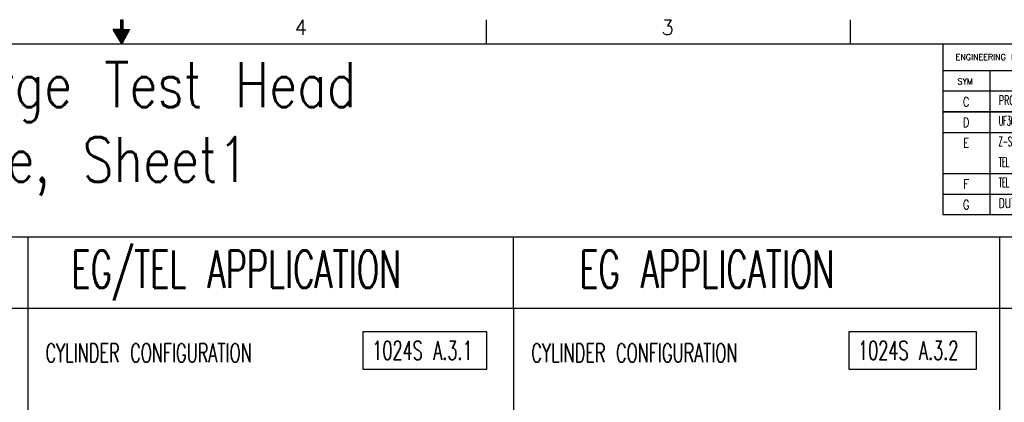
# Model space of a CAD drawing. Extents: x -1809 to 6113, y -4129 to 1471.
# Tile 190 of 197: x 1878 to 4513, y 448 to 1471. Entities that reach past the tile are written whole.
import ezdxf

# ---------------------------------------------------------------- set-up
doc = ezdxf.new("R2010")
doc.units = 0
doc.layers.add('1', color=7, linetype='CONTINUOUS')
doc.styles.add('CONVERTER_1', font='txt.shx', dxfattribs={"width": 0.63})
doc.styles.add('CONVERTER_11', font='txt.shx', dxfattribs={"width": 0.97875})
doc.styles.add('CONVERTER_3', font='txt.shx', dxfattribs={"width": 0.81})
doc.styles.add('CONVERTER_4', font='txt.shx', dxfattribs={"width": 0.72})
doc.styles.add('CONVERTER_5', font='txt.shx', dxfattribs={"width": 0.504})
doc.styles.add('CONVERTER_9', font='txt.shx', dxfattribs={"width": 0.970312})

# ---------------------------------------------------------------- blocks, each defined once
blk = doc.blocks.new('REV__609', base_point=(392.08, 10.51))
at = {"layer": '1', "color": 1, "linetype": 'CONTINUOUS'}
for p, q in [((392.08, 16.01), (392.08, 10.51)), ((404.67, 16.01), (404.67, 10.51)), ((506.58, 16.01), (506.58, 10.51)), ((533.82, 16.01), (533.82, 10.51)), ((392.08, 10.51), (562.18, 10.51))]:
    blk.add_line(p, q, dxfattribs=at)
at = {"layer": '1', "color": 1, "char_height": 2.5}
for s, insert, attachment_point, style in [('G', (398.31, 13.18), 5, 'CONVERTER_3'), ('DUTSCALE INTERFACE ADDED (LARGE DUT IF ON STH)', (407.03, 13.18), 4, 'CONVERTER_4'), ('Peter Hirschmann', (509.83, 13.44), 4, 'CONVERTER_1'), ('03.04.06', (538.43, 13.36), 4, 'CONVERTER_3')]:
    blk.add_mtext(s, dxfattribs=dict(at, insert=insert, attachment_point=attachment_point, style=style))
blk = doc.blocks.new('REV__610', base_point=(392.08, 16.01))
at = {"layer": '1', "color": 1, "linetype": 'CONTINUOUS'}
for p, q in [((392.08, 21.51), (392.08, 16.01)), ((404.67, 21.51), (404.67, 16.01)), ((506.58, 21.51), (506.58, 16.01)), ((533.82, 21.51), (533.82, 16.01)), ((392.08, 16.01), (562.18, 16.01))]:
    blk.add_line(p, q, dxfattribs=at)
at = {"layer": '1', "color": 1, "char_height": 2.5}
for s, insert, attachment_point, style in [('F', (398.31, 18.68), 5, 'CONVERTER_3'), ('TEL P12XLWide CYL CONF 2/6/10 FOR FLOORPLAN A AND 3/7/11 FOR FLOORPLAN B ADDED', (407.03, 18.68), 4, 'CONVERTER_5'), ('Peter Hirschmann', (509.83, 18.94), 4, 'CONVERTER_1'), ('14.04.05', (538.43, 18.86), 4, 'CONVERTER_3')]:
    blk.add_mtext(s, dxfattribs=dict(at, insert=insert, attachment_point=attachment_point, style=style))
blk = doc.blocks.new('REV__611', base_point=(392.08, 27.01))
at = {"layer": '1', "color": 1, "linetype": 'CONTINUOUS'}
for p, q in [((392.08, 32.51), (392.08, 21.51)), ((404.67, 32.51), (404.67, 21.51)), ((506.58, 32.51), (506.58, 21.51)), ((533.82, 32.51), (533.82, 21.51)), ((392.08, 21.51), (562.18, 21.51))]:
    blk.add_line(p, q, dxfattribs=at)
at = {"layer": '1', "color": 1, "char_height": 2.5}
for s, insert, attachment_point, style in [('Peter Hirschmann', (509.83, 29.94), 4, 'CONVERTER_1'), ('E', (398.31, 29.68), 5, 'CONVERTER_3'), ('Z-STACK INFORMATION FOR 12" WPI ADDED, SEE SHEET 1 AND 2', (407.03, 29.68), 4, 'CONVERTER_5'), ('29.03.04', (538.43, 29.86), 4, 'CONVERTER_3'), ('TEL PART NUMBER FOR ADAPTER PLATES ADDED, SEE SHEET 2', (407.03, 24.18), 4, 'CONVERTER_5')]:
    blk.add_mtext(s, dxfattribs=dict(at, insert=insert, attachment_point=attachment_point, style=style))
blk = doc.blocks.new('REV__612', base_point=(392.08, 32.51))
at = {"layer": '1', "color": 1, "linetype": 'CONTINUOUS'}
for p, q in [((392.08, 38.01), (392.08, 32.51)), ((404.67, 38.01), (404.67, 32.51)), ((506.58, 38.01), (506.58, 32.51)), ((533.82, 38.01), (533.82, 32.51)), ((392.08, 32.51), (562.18, 32.51))]:
    blk.add_line(p, q, dxfattribs=at)
at = {"layer": '1', "color": 1, "char_height": 2.5}
for s, insert, attachment_point, style in [('UF3000 CYL CONF 2/7/9 AND 5/10/12 ADDED, EG 4090 TOP LOAD CYL CONF 5/10/12 ADDED', (407.03, 35.18), 4, 'CONVERTER_5'), ('Peter Hirschmann', (509.83, 35.44), 4, 'CONVERTER_1'), ('11.04.03', (538.43, 35.36), 4, 'CONVERTER_3'), ('D', (398.31, 35.18), 5, 'CONVERTER_3')]:
    blk.add_mtext(s, dxfattribs=dict(at, insert=insert, attachment_point=attachment_point, style=style))
blk = doc.blocks.new('REV__613', base_point=(392.08, 38.01))
at = {"layer": '1', "color": 1, "linetype": 'CONTINUOUS'}
for p, q in [((392.08, 43.51), (392.08, 38.01)), ((404.67, 43.51), (404.67, 38.01)), ((506.58, 43.51), (506.58, 38.01)), ((533.82, 43.51), (533.82, 38.01)), ((392.08, 38.01), (562.18, 38.01))]:
    blk.add_line(p, q, dxfattribs=at)
at = {"layer": '1', "color": 1, "char_height": 2.5}
for s, insert, attachment_point, style in [('C', (398.31, 40.68), 5, 'CONVERTER_3'), ('PROBER APPLICATI0N UF300A AND 5/300 ADDED', (407.03, 40.68), 4, 'CONVERTER_1'), ('Peter Hirschmann', (509.83, 40.94), 4, 'CONVERTER_1'), ('17.10.02', (538.43, 40.86), 4, 'CONVERTER_3')]:
    blk.add_mtext(s, dxfattribs=dict(at, insert=insert, attachment_point=attachment_point, style=style))
blk = doc.blocks.new('ATA1_S', base_point=(-217.38, -490.95))
at = {"layer": '1', "linetype": 'CONTINUOUS'}
h = blk.add_hatch(dxfattribs=at)
h.set_pattern_fill('USER', color=1, scale=0.3, angle=270, pattern_type=0)
h.set_pattern_definition([(270, (-149.83244, -600.45652), (0.3, 1e-12), [])])
h.paths.add_polyline_path([(172.65, 62.56), (172.65, 60.01), (174.47, 60.01), (172.4, 56.21), (170.1, 60.01), (172.15, 60.01), (172.15, 62.56)])
at = {"layer": '1', "color": 1, "linetype": 'CONTINUOUS'}
for p, q in [((172.14, 62.56), (172.65, 62.56)), ((172.14, 60.02), (172.14, 62.56)), ((172.65, 62.56), (172.65, 60.02)), ((269.84, 62.56), (269.84, 56.21)), ((367.29, 62.56), (367.29, 56.21)), ((170.1, 60.02), (172.14, 60.02)), ((172.14, 60.02), (170.1, 60.02)), ((172.4, 56.21), (170.1, 60.02)), ((174.46, 60.02), (172.4, 56.21)), ((172.65, 60.02), (174.46, 60.02)), ((392.08, 56.21), (392.08, 49.07)), ((392.08, 49.07), (392.08, 43.51)), ((392.08, 49.07), (404.67, 49.07)), ((404.67, 49.07), (498.58, 49.07)), ((404.67, 49.07), (404.67, 43.51)), ((404.67, 43.51), (392.08, 43.51)), ((498.58, 43.51), (404.67, 43.51)), ((404.67, 38.01), (392.08, 38.01)), ((498.58, 38.01), (404.67, 38.01))]:
    blk.add_line(p, q, dxfattribs=at)
at = {"layer": '1', "color": 7, "linetype": 'CONTINUOUS'}
blk.add_line((-217.18, 56.21), (562.18, 56.21), dxfattribs=at)
at = {"layer": '1'}
for name, p in [('REV__613', (392.08, 38.01)), ('REV__612', (392.08, 32.51)), ('REV__611', (392.08, 27.01)), ('REV__610', (392.08, 16.01)), ('REV__609', (392.08, 10.51))]:
    blk.add_blockref(name, p, dxfattribs=at)
at = {"layer": '1', "color": 1, "style": 'CONVERTER_9', "width": 0.970312}
blk.add_text('ENGINEERING RESPONSIBILITY', height=1.6, dxfattribs=at).set_placement((395.5, 51.84))
at = {"layer": '1', "color": 7, "char_height": 4, "attachment_point": 2, "style": 'CONVERTER_11'}
for s, insert in [('4', (220.28, 62.56)), ('3', (318.41, 62.56))]:
    blk.add_mtext(s, dxfattribs=dict(at, insert=insert))
at = {"layer": '1', "color": 1, "insert": (398.05, 46.14), "char_height": 1.6, "attachment_point": 5, "style": 'CONVERTER_9'}
blk.add_mtext('SYM', dxfattribs=at)
blk = doc.blocks.new('TEXT__1075', base_point=(-2000, -2800))
at = {"layer": '1', "color": 7, "linetype": 'CONTINUOUS'}
for p, q in [((600, 890), (2500, 890)), ((1900, 890), (1900, -2370)), ((2500, 890), (3200, 890)), ((3200, 700), (3200, 890)), ((3200, 890), (5800, 890)), ((4500, 890), (4500, -2370)), ((600, 700), (2500, 700)), ((2500, 700), (3200, 700)), ((3200, 700), (3200, -2370)), ((3200, 700), (4500, 700)), ((3800, 700), (5800, 700)), ((4500, 700), (4500, -850))]:
    blk.add_line(p, q, dxfattribs=at)
at = {"layer": '1', "color": 7}
for points in [[(2796.9, 636.7), (2796.9, 536.7), (3128.6, 536.7), (3128.6, 636.7)], [(4096.9, 636.7), (4096.9, 536.7), (4439.1, 536.7), (4439.1, 636.7)]]:
    blk.add_lwpolyline(points, close=True, dxfattribs=at)
at = {"layer": '1', "color": 7, "style": 'CONVERTER_1', "width": 0.63}
for s, height, p in [('EG/TEL APPLICATION', 100, (2017.1, 753.6)), ('EG APPLICATION', 100, (3376.1, 753.6)), ('1024S A.3.1', 50, (2821.9, 561.7)), ('1024S A.3.2', 50, (4121.9, 561.7)), ('CYLINDER CONFIGURATION', 50, (1947.6, 555)), ('CYLINDER CONFIGURATION', 50, (3247.6, 555))]:
    blk.add_text(s, height=height, dxfattribs=at).set_placement(p)
at = {"layer": '1', "color": 7, "insert": (-1247.3, 1000.6), "char_height": 120, "attachment_point": 7, "style": 'CONVERTER_3'}
blk.add_mtext('Docking Cylinder Configuration for 93000 Large Test Head\\Pand Small Test Head with DUTSCALE Interface, Sheet1', dxfattribs=at)

msp = doc.modelspace()

# ---------------------------------------------------------------- block references
at = {"layer": '1', "xscale": 10, "yscale": 10, "zscale": 10}
msp.add_blockref('ATA1_S', (-1745.9, -4065), dxfattribs=at)
at = {"layer": '1'}
msp.add_blockref('TEXT__1075', (-2000, -2800), dxfattribs=at)

doc.saveas('drawing.dxf')
